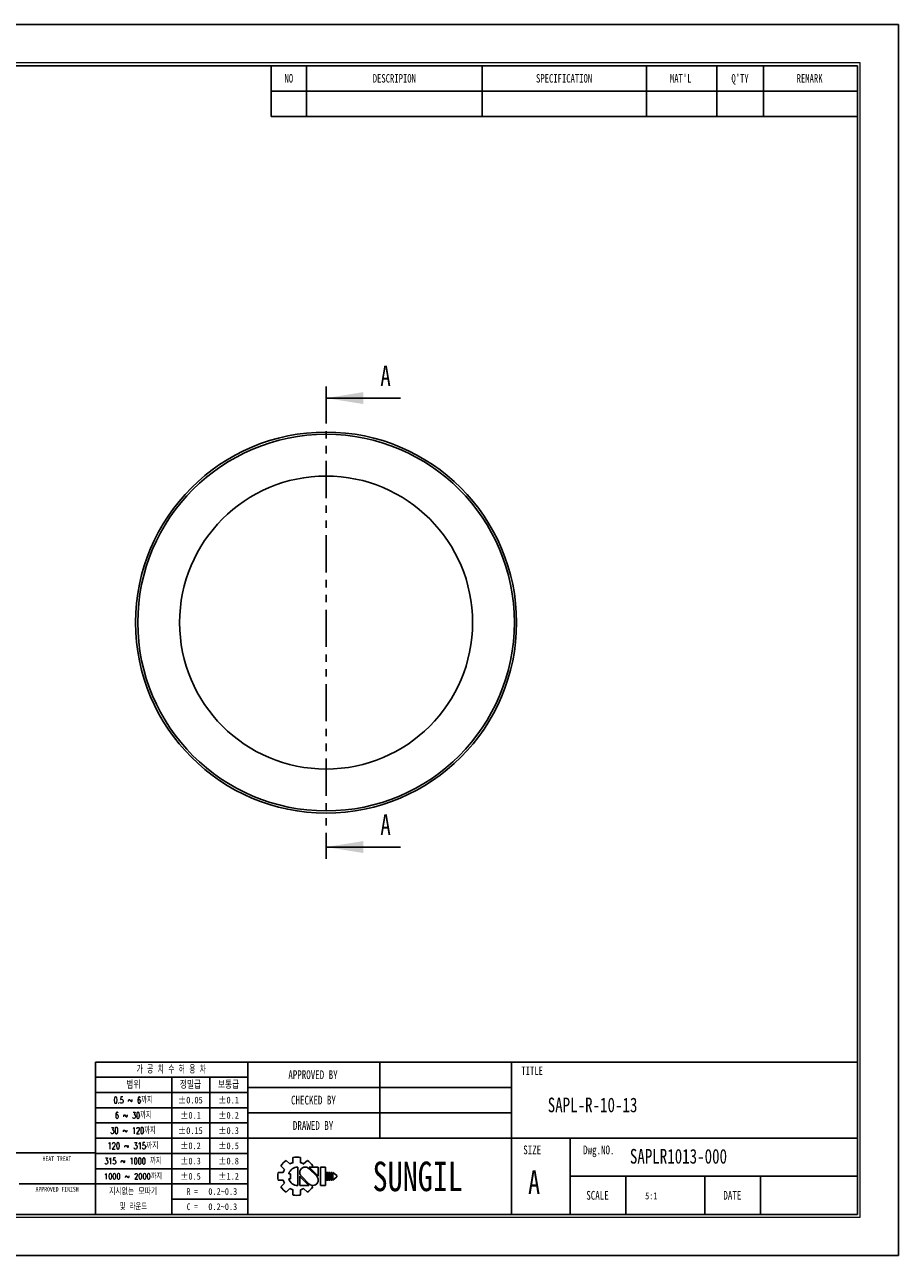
# Model space of a CAD drawing. Header units: millimetres. Extents: x 0 to 297, y 0 to 210.
# Tile 2 of 2: x 148 to 297, y 0 to 210. Entities that reach past the tile are written whole.
import ezdxf
from ezdxf.enums import TextEntityAlignment as Align

# ---------------------------------------------------------------- set-up
doc = ezdxf.new("R2010")
doc.units = ezdxf.units.MM
doc.header["$PDSIZE"] = -1
doc.linetypes.add('PHANTOM', pattern=[12.7, 6.35, -1.27, 1.27, -1.27, 1.27, -1.27])
doc.layers.add('문자', color=7, linetype='Continuous')
doc.styles.add('SLDTEXTSTYLE0', font='TXT', dxfattribs={"width": 0.75})
doc.styles.add('SLDTEXTSTYLE1', font='TXT', dxfattribs={"width": 0.634615, "bigfont": 'bigfont'})
doc.styles.add('SLDTEXTSTYLE2', font='TXT', dxfattribs={"width": 0.75, "bigfont": 'bigfont'})
doc.styles.add('SLDTEXTSTYLE3', font='TXT', dxfattribs={"width": 0.694444, "bigfont": 'bigfont'})
doc.styles.add('SLDTEXTSTYLE4', font='TXT', dxfattribs={"width": 0.6875, "bigfont": 'bigfont'})
doc.styles.add('SLDTEXTSTYLE5', font='TXT', dxfattribs={"width": 0.7, "bigfont": 'bigfont'})
doc.styles.add('SLDTEXTSTYLE6', font='TXT', dxfattribs={"width": 0.692308, "bigfont": 'bigfont'})
doc.styles.add('SLDTEXTSTYLE7', font='TXT', dxfattribs={"width": 0.666667})

# ---------------------------------------------------------------- blocks, each defined once
blk = doc.blocks.new('AAAA')
at = {"color": 250, "true_color": 0x191924}
for p, q in [((-298.87, 124.28), (-595.87, 124.28)), ((-298.87, -85.72), (-298.87, 124.28)), ((-595.87, -85.72), (-298.87, -85.72))]:
    blk.add_line(p, q, dxfattribs=at)
at = {"lineweight": 0}
for p, q in [((-305.37, 117.78), (-585.87, 117.78)), ((-305.37, -79.22), (-305.37, 117.78)), ((-585.87, -79.22), (-305.37, -79.22))]:
    blk.add_line(p, q, dxfattribs=at)
for p, q in [((-305.87, 117.28), (-585.37, 117.28)), ((-405.87, 117.28), (-405.87, 108.62)), ((-399.87, 117.28), (-399.87, 108.62)), ((-369.87, 117.28), (-369.87, 108.62)), ((-341.87, 117.28), (-341.87, 108.62)), ((-329.87, 117.28), (-329.87, 108.62)), ((-321.87, 117.28), (-321.87, 108.62)), ((-305.87, -78.72), (-305.87, 117.28)), ((-405.87, 112.95), (-305.87, 112.95)), ((-405.87, 108.62), (-305.87, 108.62)), ((-305.87, -52.72), (-435.87, -52.72)), ((-435.87, -52.72), (-435.87, -78.72)), ((-409.87, -52.72), (-409.87, -78.72)), ((-387.37, -52.72), (-387.37, -65.72)), ((-364.87, -52.72), (-364.87, -78.72)), ((-409.87, -55.32), (-435.87, -55.32)), ((-422.87, -55.32), (-422.87, -78.72)), ((-416.37, -55.32), (-416.37, -73.52)), ((-409.87, -57.92), (-435.87, -57.92)), ((-364.87, -57.05), (-409.87, -57.05)), ((-409.87, -60.52), (-435.87, -60.52)), ((-364.87, -61.38), (-409.87, -61.38)), ((-409.87, -63.12), (-435.87, -63.12)), ((-409.87, -65.72), (-435.87, -65.72)), ((-305.87, -65.72), (-409.87, -65.72)), ((-354.87, -65.72), (-354.87, -78.72)), ((-435.87, -68.22), (-533.87, -68.22)), ((-409.87, -68.32), (-435.87, -68.32)), ((-402.17, -69.02), (-402.17, -69.9)), ((-400.87, -69.02), (-400.87, -69.9)), ((-409.87, -70.92), (-435.87, -70.92)), ((-404.24, -70.42), (-403.62, -71.04)), ((-403.32, -69.5), (-402.7, -70.12)), ((-401.37, -70.64), (-401.37, -73.79)), ((-400.35, -70.12), (-399.72, -69.5)), ((-398.13, -72.22), (-399.46, -70.88)), ((-397.85, -72.19), (-399.4, -70.64)), ((-399.4, -70.64), (-397.85, -70.64)), ((-399.03, -70.64), (-398.81, -70.42)), ((-397.85, -70.64), (-397.85, -72.22)), ((-397.48, -70.64), (-397.48, -73.79)), ((-397.48, -70.64), (-396.61, -70.64)), ((-396.61, -70.64), (-396.61, -73.79)), ((-404.71, -71.57), (-403.84, -71.57)), ((-404.71, -71.57), (-403.84, -71.57)), ((-404.71, -72.86), (-403.84, -72.86)), ((-404.24, -74.01), (-403.62, -73.39)), ((-402.89, -71.78), (-402.59, -71.78)), ((-402.89, -72.65), (-402.59, -72.65)), ((-402.59, -71.78), (-402.59, -72.65)), ((-401.01, -72.22), (-401.01, -73.79)), ((-401.01, -72.24), (-399.45, -73.79)), ((-400.73, -72.22), (-399.39, -73.55)), ((-396.46, -71.57), (-396.46, -72.86)), ((-396.46, -71.57), (-396.24, -71.57)), ((-396.46, -72.86), (-396.24, -72.86)), ((-396.24, -71.57), (-396.24, -72.86)), ((-396.09, -71.57), (-396.09, -72.86)), ((-396.09, -71.57), (-395.88, -71.57)), ((-396.09, -72.86), (-395.88, -72.86)), ((-395.88, -71.57), (-395.88, -72.86)), ((-395.72, -71.57), (-395.72, -72.86)), ((-395.72, -71.57), (-395.51, -71.57)), ((-395.72, -72.86), (-395.51, -72.86)), ((-395.51, -71.57), (-395.51, -72.86)), ((-395.36, -71.57), (-395.36, -72.86)), ((-395.36, -71.57), (-394.71, -72.11)), ((-394.71, -72.32), (-395.36, -72.86)), ((-394.71, -72.11), (-394.71, -72.22)), ((-394.71, -72.11), (-394.71, -72.32)), ((-394.71, -72.22), (-394.71, -72.32)), ((-305.87, -72.22), (-354.87, -72.22)), ((-345.37, -72.22), (-345.37, -78.72)), ((-331.87, -72.22), (-331.87, -78.72)), ((-322.37, -72.22), (-322.37, -78.72)), ((-448.87, -73.52), (-435.87, -73.52)), ((-409.87, -73.52), (-435.87, -73.52)), ((-403.32, -74.93), (-402.7, -74.31)), ((-402.17, -74.53), (-402.17, -75.41)), ((-401.01, -73.79), (-399.45, -73.79)), ((-400.87, -74.53), (-400.87, -75.41)), ((-400.35, -74.31), (-399.72, -74.93)), ((-399.08, -73.74), (-398.81, -74.01)), ((-397.48, -73.79), (-396.61, -73.79)), ((-409.87, -76.12), (-422.87, -76.12)), ((-585.37, -78.72), (-305.87, -78.72))]:
    blk.add_line(p, q)
for centre, radius, start, end in [((-401.52, -72.22), 3.26, 78.4943, 101.5057), ((-401.52, -72.22), 3.26, 123.4943, 146.5057), ((-401.52, -72.22), 2.4, 150.6872, 164.3128), ((-401.37, -72.22), 1.58, 90, 164.0671), ((-401.52, -72.22), 2.4, 105.6872, 119.3128), ((-400.09, -71.56), 0.919, 43.2202, 225.8282), ((-401.52, -72.22), 2.4, 60.6872, 74.3128), ((-401.52, -72.22), 3.26, 33.4943, 56.5057), ((-401.52, -72.22), 3.26, 168.4943, 191.5057), ((-401.52, -72.22), 2.4, 195.6872, 209.3128), ((-401.37, -72.22), 1.58, 195.9329, 270), ((-398.77, -72.87), 0.919, 223.2202, 45.8282), ((-401.52, -72.22), 3.26, 213.4943, 236.5057), ((-401.52, -72.22), 2.4, 240.6872, 254.3128), ((-401.52, -72.22), 3.26, 258.4943, 281.5057), ((-401.52, -72.22), 2.4, 285.6872, 299.3128), ((-401.52, -72.22), 3.26, 303.4943, 326.5057)]:
    blk.add_arc(centre, radius, start, end)
for p in [(-387.37, -57.05), (-387.37, -61.38)]:
    blk.add_point(p)
at = {"color": 250, "true_color": 0x191924, "width": 0.75}
for tag, height, style, p in [('TITLE', 2.5, 'SLDTEXTSTYLE2', (-358.7, -62.04)), ('도번', 2.5, 'SLDTEXTSTYLE2', (-344.69, -70.81)), ('필렛', 1.15, 'SLDTEXTSTYLE0', (-416.62, -75.73)), ('SCALE', 1.2, 'SLDTEXTSTYLE0', (-342.09, -76.51)), ('DATE', 1.2, 'SLDTEXTSTYLE0', (-318.85, -76.56)), ('모따기', 1.15, 'SLDTEXTSTYLE0', (-416.62, -78.33))]:
    blk.add_attdef(tag, text='', height=height, dxfattribs=dict(at, style=style)).set_placement(p, align=Align.BOTTOM_LEFT)
at = {"layer": '문자', "attachment_point": 2}
for s, insert, char_height, style in [('NO', (-402.88, 115.84), 1.444, 'SLDTEXTSTYLE0'), ('DESCRIPION', (-384.88, 115.84), 1.444, 'SLDTEXTSTYLE0'), ('SPECIFICATION', (-355.91, 115.84), 1.444, 'SLDTEXTSTYLE0'), ("MAT'L", (-336.01, 115.84), 1.444, 'SLDTEXTSTYLE0'), ("Q'TY", (-325.89, 115.84), 1.444, 'SLDTEXTSTYLE0'), ('REMARK', (-314.02, 115.84), 1.444, 'SLDTEXTSTYLE0'), ('가 공 치 수 허 용 차', (-422.94, -53.37), 1.3, 'SLDTEXTSTYLE1'), ('APPROVED BY', (-398.76, -54.14), 1.5, 'SLDTEXTSTYLE0'), ('TITLE', (-361.36, -53.5), 1.444, 'SLDTEXTSTYLE0'), ('범위', (-429.4, -56), 1.25, 'SLDTEXTSTYLE2'), ('정밀급', (-419.66, -56), 1.25, 'SLDTEXTSTYLE2'), ('보통급', (-413.16, -56), 1.25, 'SLDTEXTSTYLE2'), ('0.5 ~ 6까지', (-429.45, -58.67), 1.1, 'SLDTEXTSTYLE3'), ('±0.05', (-419.68, -58.64), 1.15, 'SLDTEXTSTYLE0'), ('±0.1', (-413.16, -58.64), 1.15, 'SLDTEXTSTYLE0'), ('CHECKED BY', (-398.68, -58.47), 1.5, 'SLDTEXTSTYLE0'), ('6 ~ 30까지', (-429.43, -61.27), 1.1, 'SLDTEXTSTYLE4'), ('±0.1', (-419.66, -61.24), 1.15, 'SLDTEXTSTYLE0'), ('±0.2', (-413.16, -61.24), 1.15, 'SLDTEXTSTYLE0'), ('DRAWED BY', (-398.74, -62.8), 1.5, 'SLDTEXTSTYLE0'), ('30 ~ 120까지', (-429.46, -63.87), 1.1, 'SLDTEXTSTYLE5'), ('±0.15', (-419.68, -63.84), 1.15, 'SLDTEXTSTYLE0'), ('±0.3', (-413.16, -63.84), 1.15, 'SLDTEXTSTYLE0'), ('120 ~ 315까지', (-429.47, -66.47), 1.1, 'SLDTEXTSTYLE2'), ('±0.2', (-419.66, -66.44), 1.15, 'SLDTEXTSTYLE0'), ('±0.5', (-413.16, -66.44), 1.15, 'SLDTEXTSTYLE0'), ('SIZE', (-361.35, -66.97), 1.5, 'SLDTEXTSTYLE0'), ('Dwg.NO.', (-349.99, -66.97), 1.5, 'SLDTEXTSTYLE0'), ('HEAT TREAT', (-442.45, -68.82), 0.8, 'SLDTEXTSTYLE0'), ('315 ~ 1000 까지', (-429.48, -69.07), 1.1, 'SLDTEXTSTYLE6'), ('±0.3', (-419.66, -69.04), 1.15, 'SLDTEXTSTYLE0'), ('±0.8', (-413.16, -69.04), 1.15, 'SLDTEXTSTYLE0'), ('SUNGIL', (-380.89, -69.72), 5.032, 'SLDTEXTSTYLE0'), ('A', (-361.03, -71.23), 4, 'SLDTEXTSTYLE0'), ('1000 ~ 2000까지', (-429.47, -71.73), 0.99, 'SLDTEXTSTYLE2'), ('±0.5', (-419.66, -71.64), 1.15, 'SLDTEXTSTYLE0'), ('±1.2', (-413.16, -71.64), 1.15, 'SLDTEXTSTYLE0'), ('APPROVED FINISH', (-442.42, -74.02), 0.8, 'SLDTEXTSTYLE0'), ('지시없는 모따기', (-429.45, -74.27), 1.1, 'SLDTEXTSTYLE2'), ('R =', (-419.36, -74.24), 1.15, 'SLDTEXTSTYLE7'), ('SCALE', (-350.21, -74.72), 1.5, 'SLDTEXTSTYLE0'), ('DATE', (-327.2, -74.72), 1.5, 'SLDTEXTSTYLE0'), ('및 라운드', (-429.41, -76.87), 1.1, 'SLDTEXTSTYLE5'), ('C =', (-419.36, -76.84), 1.15, 'SLDTEXTSTYLE7')]:
    blk.add_mtext(s, dxfattribs=dict(at, insert=insert, char_height=char_height, style=style))

msp = doc.modelspace()

# ---------------------------------------------------------------- linework, layer by layer
at = {"color": 2, "linetype": 'PHANTOM', "lineweight": 30}
msp.add_line((199.379, 148.335), (199.379, 67.735), dxfattribs=at)
at = {"color": 2, "linetype": 'Continuous', "lineweight": 30}
for p, q in [((212.079, 146.335), (199.379, 146.335)), ((212.079, 69.735), (199.379, 69.735))]:
    msp.add_line(p, q, dxfattribs=at)
for radius in [32.5, 32.125, 25]:
    msp.add_circle((199.379, 108.035), radius)
for points in [[(199.379, 146.335), (205.729, 145.319), (205.729, 147.351)], [(199.379, 69.735), (205.729, 68.719), (205.729, 70.751)]]:
    msp.add_solid(points, dxfattribs=at)

# ---------------------------------------------------------------- block references
at = {"color": 7, "linetype": 'Continuous'}
ref = msp.add_blockref('AAAA', (595.902, 85.776), dxfattribs=at)
ref.add_attrib('모따기', '0.2~0.3', dxfattribs={"layer": '문자', "height": 1.15, "style": 'SLDTEXTSTYLE0', "width": 0.75}).set_placement((179.283, 7.449), align=Align.BOTTOM_LEFT)
ref.add_attrib('필렛', '0.2~0.3', dxfattribs={"layer": '문자', "height": 1.15, "style": 'SLDTEXTSTYLE0', "width": 0.75}).set_placement((179.283, 10.049), align=Align.BOTTOM_LEFT)
ref.add_attrib('TITLE', 'SAPL-R-10-13', dxfattribs={"layer": '문자', "height": 2.5, "style": 'SLDTEXTSTYLE0', "width": 0.75}).set_placement((237.199, 23.734), align=Align.BOTTOM_LEFT)
ref.add_attrib('도번', 'SAPLR1013-000', dxfattribs={"layer": '문자', "height": 2.5, "style": 'SLDTEXTSTYLE0', "width": 0.75}).set_placement((251.214, 14.971), align=Align.BOTTOM_LEFT)
ref.add_attrib('SCALE', '5:1', dxfattribs={"layer": '문자', "height": 1.2, "style": 'SLDTEXTSTYLE0', "width": 0.75}).set_placement((253.814, 9.262), align=Align.BOTTOM_LEFT)

# ---------------------------------------------------------------- texts
at = {"color": 2, "linetype": 'Continuous', "char_height": 3.5, "attachment_point": 1, "style": 'SLDTEXTSTYLE0'}
for insert in [(208.631, 151.891), (208.631, 75.291)]:
    msp.add_mtext('A', dxfattribs=dict(at, insert=insert))

doc.saveas('drawing.dxf')
